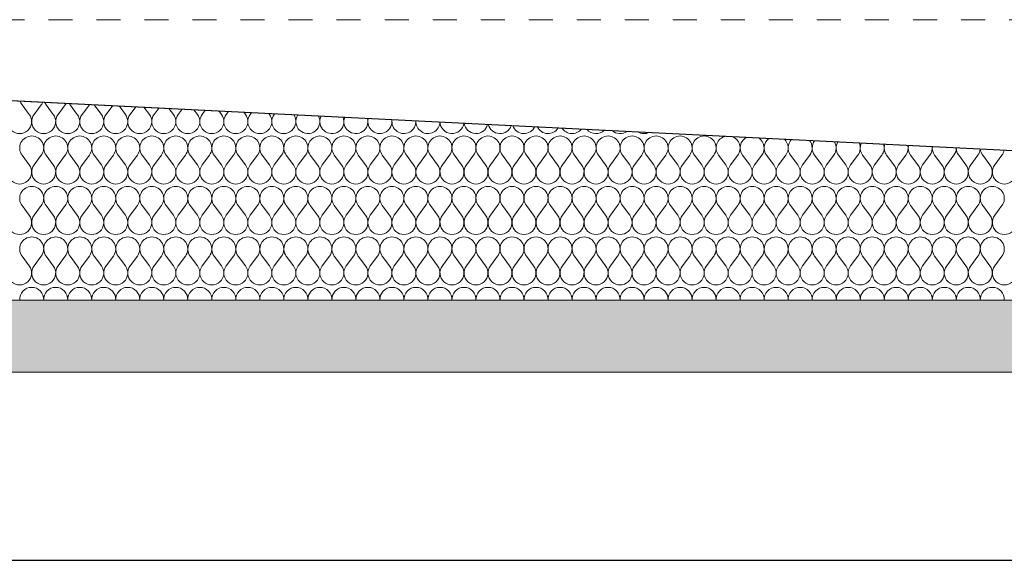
# Model space of a CAD drawing. Extents: x 1621802 to 1789819, y -272404 to -112799.
# Tile 10 of 11: x 1739100 to 1763700, y -140436 to -126936. Entities that reach past the tile are written whole.
import ezdxf

# ---------------------------------------------------------------- set-up
doc = ezdxf.new("R2010")
doc.units = 0
doc.header["$MEASUREMENT"] = 0
doc.linetypes.add('Przerywana krótka', pattern=[1200, 600, -600])
doc.linetypes.add('Wipeout_Contour', pattern=[10000, 0, -10000])
doc.layers.add('810-G Ogólne', color=7, linetype='Continuous')
doc.layers.add('OPIS_NPS_OKRĄG', color=7, linetype='Continuous')

# ---------------------------------------------------------------- blocks, each defined once
blk = doc.blocks.new('*X1')
at = {"layer": '810-G Ogólne', "color": 38, "linetype": 'Continuous', "lineweight": 13}
for p, q in [((1739340, -129300), (1739160, -129060)), ((1739460, -129300), (1739640, -129060)), ((1739940, -129300), (1739760, -129060)), ((1740060, -129300), (1740240, -129060)), ((1740540, -129300), (1740360, -129060)), ((1740660, -129300), (1740840, -129060)), ((1741140, -129300), (1740960, -129060)), ((1741260, -129300), (1741424, -129081)), ((1741740, -129300), (1741582, -129089)), ((1741860, -129300), (1742002, -129110)), ((1742340, -129300), (1742205, -129120)), ((1742460, -129300), (1742581, -129139)), ((1742940, -129300), (1742829, -129152)), ((1743060, -129300), (1743159, -129168)), ((1743540, -129300), (1743452, -129183)), ((1743660, -129300), (1743737, -129197)), ((1744140, -129300), (1744075, -129214)), ((1744260, -129300), (1744316, -129226)), ((1744740, -129300), (1744699, -129245)), ((1744860, -129300), (1744894, -129255)), ((1745340, -129300), (1745322, -129276)), ((1745460, -129300), (1745472, -129284)), ((1739340, -130560), (1739160, -130320)), ((1739460, -130560), (1739640, -130320)), ((1739940, -130560), (1739760, -130320)), ((1740060, -130560), (1740240, -130320)), ((1740540, -130560), (1740360, -130320)), ((1740660, -130560), (1740840, -130320)), ((1741140, -130560), (1740960, -130320)), ((1741260, -130560), (1741440, -130320)), ((1741740, -130560), (1741560, -130320)), ((1741860, -130560), (1742040, -130320)), ((1742340, -130560), (1742160, -130320)), ((1742460, -130560), (1742640, -130320)), ((1742940, -130560), (1742760, -130320)), ((1743060, -130560), (1743240, -130320)), ((1743540, -130560), (1743360, -130320)), ((1743660, -130560), (1743840, -130320)), ((1744140, -130560), (1743960, -130320)), ((1744260, -130560), (1744440, -130320)), ((1744740, -130560), (1744560, -130320)), ((1744860, -130560), (1745040, -130320)), ((1745340, -130560), (1745160, -130320)), ((1745460, -130560), (1745640, -130320)), ((1745940, -130560), (1745760, -130320)), ((1746060, -130560), (1746240, -130320)), ((1746540, -130560), (1746360, -130320)), ((1746660, -130560), (1746840, -130320)), ((1747140, -130560), (1746960, -130320)), ((1747260, -130560), (1747440, -130320)), ((1747740, -130560), (1747560, -130320)), ((1747860, -130560), (1748040, -130320)), ((1748340, -130560), (1748160, -130320)), ((1748460, -130560), (1748640, -130320)), ((1748940, -130560), (1748760, -130320)), ((1749060, -130560), (1749240, -130320)), ((1749540, -130560), (1749360, -130320)), ((1749660, -130560), (1749840, -130320)), ((1750140, -130560), (1749960, -130320)), ((1750260, -130560), (1750440, -130320)), ((1750740, -130560), (1750560, -130320)), ((1750860, -130560), (1751040, -130320)), ((1751340, -130560), (1751160, -130320)), ((1751460, -130560), (1751640, -130320)), ((1751940, -130560), (1751760, -130320)), ((1752060, -130560), (1752240, -130320)), ((1752540, -130560), (1752360, -130320)), ((1752660, -130560), (1752840, -130320)), ((1753140, -130560), (1752960, -130320)), ((1753260, -130560), (1753440, -130320)), ((1753740, -130560), (1753560, -130320)), ((1753860, -130560), (1754040, -130320)), ((1754340, -130560), (1754160, -130320)), ((1754460, -130560), (1754640, -130320)), ((1754940, -130560), (1754760, -130320)), ((1755060, -130560), (1755240, -130320)), ((1755540, -130560), (1755360, -130320)), ((1755660, -130560), (1755840, -130320)), ((1756140, -130560), (1755960, -130320)), ((1756260, -130560), (1756440, -130320)), ((1756740, -130560), (1756560, -130320)), ((1756860, -130560), (1757040, -130320)), ((1757340, -130560), (1757160, -130320)), ((1757460, -130560), (1757640, -130320)), ((1757940, -130560), (1757760, -130320)), ((1758060, -130560), (1758240, -130320)), ((1758540, -130560), (1758360, -130320)), ((1758660, -130560), (1758840, -130320)), ((1759140, -130560), (1758960, -130320)), ((1759260, -130560), (1759440, -130320)), ((1759740, -130560), (1759560, -130320)), ((1759860, -130560), (1760040, -130320)), ((1760340, -130560), (1760160, -130320)), ((1760460, -130560), (1760640, -130320)), ((1760940, -130560), (1760760, -130320)), ((1761060, -130560), (1761240, -130320)), ((1761540, -130560), (1761360, -130320)), ((1761660, -130560), (1761840, -130320)), ((1762140, -130560), (1761960, -130320)), ((1762260, -130560), (1762440, -130320)), ((1762740, -130560), (1762560, -130320)), ((1762860, -130560), (1763040, -130320)), ((1763340, -130560), (1763160, -130320)), ((1763460, -130560), (1763640, -130320)), ((1739340, -131820), (1739160, -131580)), ((1739460, -131820), (1739640, -131580)), ((1739940, -131820), (1739760, -131580)), ((1740060, -131820), (1740240, -131580)), ((1740540, -131820), (1740360, -131580)), ((1740660, -131820), (1740840, -131580)), ((1741140, -131820), (1740960, -131580)), ((1741260, -131820), (1741440, -131580)), ((1741740, -131820), (1741560, -131580)), ((1741860, -131820), (1742040, -131580)), ((1742340, -131820), (1742160, -131580)), ((1742460, -131820), (1742640, -131580)), ((1742940, -131820), (1742760, -131580)), ((1743060, -131820), (1743240, -131580)), ((1743540, -131820), (1743360, -131580)), ((1743660, -131820), (1743840, -131580)), ((1744140, -131820), (1743960, -131580)), ((1744260, -131820), (1744440, -131580)), ((1744740, -131820), (1744560, -131580)), ((1744860, -131820), (1745040, -131580)), ((1745340, -131820), (1745160, -131580)), ((1745460, -131820), (1745640, -131580)), ((1745940, -131820), (1745760, -131580)), ((1746060, -131820), (1746240, -131580)), ((1746540, -131820), (1746360, -131580)), ((1746660, -131820), (1746840, -131580)), ((1747140, -131820), (1746960, -131580)), ((1747260, -131820), (1747440, -131580)), ((1747740, -131820), (1747560, -131580)), ((1747860, -131820), (1748040, -131580)), ((1748340, -131820), (1748160, -131580)), ((1748460, -131820), (1748640, -131580)), ((1748940, -131820), (1748760, -131580)), ((1749060, -131820), (1749240, -131580)), ((1749540, -131820), (1749360, -131580)), ((1749660, -131820), (1749840, -131580)), ((1750140, -131820), (1749960, -131580)), ((1750260, -131820), (1750440, -131580)), ((1750740, -131820), (1750560, -131580)), ((1750860, -131820), (1751040, -131580)), ((1751340, -131820), (1751160, -131580)), ((1751460, -131820), (1751640, -131580)), ((1751940, -131820), (1751760, -131580)), ((1752060, -131820), (1752240, -131580)), ((1752540, -131820), (1752360, -131580)), ((1752660, -131820), (1752840, -131580)), ((1753140, -131820), (1752960, -131580)), ((1753260, -131820), (1753440, -131580)), ((1753740, -131820), (1753560, -131580)), ((1753860, -131820), (1754040, -131580)), ((1754340, -131820), (1754160, -131580)), ((1754460, -131820), (1754640, -131580)), ((1754940, -131820), (1754760, -131580)), ((1755060, -131820), (1755240, -131580)), ((1755540, -131820), (1755360, -131580)), ((1755660, -131820), (1755840, -131580)), ((1756140, -131820), (1755960, -131580)), ((1756260, -131820), (1756440, -131580)), ((1756740, -131820), (1756560, -131580)), ((1756860, -131820), (1757040, -131580)), ((1757340, -131820), (1757160, -131580)), ((1757460, -131820), (1757640, -131580)), ((1757940, -131820), (1757760, -131580)), ((1758060, -131820), (1758240, -131580)), ((1758540, -131820), (1758360, -131580)), ((1758660, -131820), (1758840, -131580)), ((1759140, -131820), (1758960, -131580)), ((1759260, -131820), (1759440, -131580)), ((1759740, -131820), (1759560, -131580)), ((1759860, -131820), (1760040, -131580)), ((1760340, -131820), (1760160, -131580)), ((1760460, -131820), (1760640, -131580)), ((1760940, -131820), (1760760, -131580)), ((1761060, -131820), (1761240, -131580)), ((1761540, -131820), (1761360, -131580)), ((1761660, -131820), (1761840, -131580)), ((1762140, -131820), (1761960, -131580)), ((1762260, -131820), (1762440, -131580)), ((1762740, -131820), (1762560, -131580)), ((1762860, -131820), (1763040, -131580)), ((1763340, -131820), (1763160, -131580)), ((1763460, -131820), (1763640, -131580)), ((1739340, -133080), (1739160, -132840)), ((1739460, -133080), (1739640, -132840)), ((1739940, -133080), (1739760, -132840)), ((1740060, -133080), (1740240, -132840)), ((1740540, -133080), (1740360, -132840)), ((1740660, -133080), (1740840, -132840)), ((1741140, -133080), (1740960, -132840)), ((1741260, -133080), (1741440, -132840)), ((1741740, -133080), (1741560, -132840)), ((1741860, -133080), (1742040, -132840)), ((1742340, -133080), (1742160, -132840)), ((1742460, -133080), (1742640, -132840)), ((1742940, -133080), (1742760, -132840)), ((1743060, -133080), (1743240, -132840)), ((1743540, -133080), (1743360, -132840)), ((1743660, -133080), (1743840, -132840)), ((1744140, -133080), (1743960, -132840)), ((1744260, -133080), (1744440, -132840)), ((1744740, -133080), (1744560, -132840)), ((1744860, -133080), (1745040, -132840)), ((1745340, -133080), (1745160, -132840)), ((1745460, -133080), (1745640, -132840)), ((1745940, -133080), (1745760, -132840)), ((1746060, -133080), (1746240, -132840)), ((1746540, -133080), (1746360, -132840)), ((1746660, -133080), (1746840, -132840)), ((1747140, -133080), (1746960, -132840)), ((1747260, -133080), (1747440, -132840)), ((1747740, -133080), (1747560, -132840)), ((1747860, -133080), (1748040, -132840)), ((1748340, -133080), (1748160, -132840)), ((1748460, -133080), (1748640, -132840)), ((1748940, -133080), (1748760, -132840)), ((1749060, -133080), (1749240, -132840)), ((1749540, -133080), (1749360, -132840)), ((1749660, -133080), (1749840, -132840)), ((1750140, -133080), (1749960, -132840)), ((1750260, -133080), (1750440, -132840)), ((1750740, -133080), (1750560, -132840)), ((1750860, -133080), (1751040, -132840)), ((1751340, -133080), (1751160, -132840)), ((1751460, -133080), (1751640, -132840)), ((1751940, -133080), (1751760, -132840)), ((1752060, -133080), (1752240, -132840)), ((1752540, -133080), (1752360, -132840)), ((1752660, -133080), (1752840, -132840)), ((1753140, -133080), (1752960, -132840)), ((1753260, -133080), (1753440, -132840)), ((1753740, -133080), (1753560, -132840)), ((1753860, -133080), (1754040, -132840)), ((1754340, -133080), (1754160, -132840)), ((1754460, -133080), (1754640, -132840)), ((1754940, -133080), (1754760, -132840)), ((1755060, -133080), (1755240, -132840)), ((1755540, -133080), (1755360, -132840)), ((1755660, -133080), (1755840, -132840)), ((1756140, -133080), (1755960, -132840)), ((1756260, -133080), (1756440, -132840)), ((1756740, -133080), (1756560, -132840)), ((1756860, -133080), (1757040, -132840)), ((1757340, -133080), (1757160, -132840)), ((1757460, -133080), (1757640, -132840)), ((1757940, -133080), (1757760, -132840)), ((1758060, -133080), (1758240, -132840)), ((1758540, -133080), (1758360, -132840)), ((1758660, -133080), (1758840, -132840)), ((1759140, -133080), (1758960, -132840)), ((1759260, -133080), (1759440, -132840)), ((1759740, -133080), (1759560, -132840)), ((1759860, -133080), (1760040, -132840)), ((1760340, -133080), (1760160, -132840)), ((1760460, -133080), (1760640, -132840)), ((1760940, -133080), (1760760, -132840)), ((1761060, -133080), (1761240, -132840)), ((1761540, -133080), (1761360, -132840)), ((1761660, -133080), (1761840, -132840)), ((1762140, -133080), (1761960, -132840)), ((1762260, -133080), (1762440, -132840)), ((1762740, -133080), (1762560, -132840)), ((1762860, -133080), (1763040, -132840)), ((1763340, -133080), (1763160, -132840)), ((1763460, -133080), (1763640, -132840))]:
    blk.add_line(p, q, dxfattribs=at)
for centre, start, end in [((1739400, -128880), 196.6195, 216.8699), ((1739400, -128880), 323.1301, 337.6557), ((1740000, -128880), 202.8202, 216.8699), ((1740000, -128880), 323.1301, 331.455), ((1740600, -128880), 209.3636, 216.8699), ((1740600, -128880), 323.1301, 324.9116), ((1741200, -128880), 216.4194, 216.8699), ((1739100, -129480), 143.1301, 36.8699), ((1739700, -129480), 143.1301, 36.8699), ((1740300, -129480), 143.1301, 36.8699), ((1740900, -129480), 143.1301, 36.8699), ((1741500, -129480), 143.1301, 36.8699), ((1742100, -129480), 143.1301, 36.8699), ((1742700, -129480), 143.1301, 36.8699), ((1743300, -129480), 143.1301, 36.8699), ((1743900, -129480), 143.1301, 36.8699), ((1744500, -129480), 143.1301, 36.8699), ((1745100, -129480), 143.1301, 36.8699), ((1745700, -129480), 143.1301, 35.1117), ((1746300, -129480), 146.1114, 28.1638), ((1746900, -129480), 152.5834, 21.6918), ((1747500, -129480), 158.7358, 15.5394), ((1748100, -129480), 164.6749, 9.6003), ((1748700, -129480), 170.4804, 3.7948), ((1749300, -129480), 176.2178, 358.0574), ((1749900, -129480), 181.9459, 352.3293), ((1750500, -129480), 187.7228, 346.5524), ((1751100, -129480), 193.6111, 340.6641), ((1751700, -129480), 199.685, 334.5902), ((1752300, -129480), 206.0402, 328.235), ((1739400, -130140), 90, 216.8699), ((1739400, -130140), 323.1301, 90), ((1740000, -130140), 90, 216.8699), ((1740000, -130140), 323.1301, 90), ((1740600, -130140), 90, 216.8699), ((1740600, -130140), 323.1301, 90), ((1741200, -130140), 90, 216.8699), ((1741200, -130140), 323.1301, 90), ((1741800, -130140), 90, 216.8699), ((1741800, -130140), 323.1301, 90), ((1742400, -130140), 90, 216.8699), ((1742400, -130140), 323.1301, 90), ((1743000, -130140), 90, 216.8699), ((1743000, -130140), 323.1301, 90), ((1743600, -130140), 90, 216.8699), ((1743600, -130140), 323.1301, 90), ((1744200, -130140), 90, 216.8699), ((1744200, -130140), 323.1301, 90), ((1744800, -130140), 90, 216.8699), ((1744800, -130140), 323.1301, 90), ((1745400, -130140), 90, 216.8699), ((1745400, -130140), 323.1301, 90), ((1746000, -130140), 90, 216.8699), ((1746000, -130140), 323.1301, 90), ((1746600, -130140), 90, 216.8699), ((1746600, -130140), 323.1301, 90), ((1747200, -130140), 90, 216.8699), ((1747200, -130140), 323.1301, 90), ((1747800, -130140), 90, 216.8699), ((1747800, -130140), 323.1301, 90), ((1748400, -130140), 90, 216.8699), ((1748400, -130140), 323.1301, 90), ((1749000, -130140), 90, 216.8699), ((1749000, -130140), 323.1301, 90), ((1749600, -130140), 90, 216.8699), ((1749600, -130140), 323.1301, 90), ((1750200, -130140), 90, 216.8699), ((1750200, -130140), 323.1301, 90), ((1750800, -130140), 90, 216.8699), ((1750800, -130140), 323.1301, 90), ((1751400, -130140), 90, 216.8699), ((1751400, -130140), 323.1301, 90), ((1752000, -130140), 90, 216.8699), ((1752000, -130140), 323.1301, 90), ((1752600, -130140), 90, 216.8699), ((1752600, -130140), 323.1301, 90), ((1752900, -129480), 212.8134, 321.4618), ((1753200, -130140), 90, 216.8699), ((1753200, -130140), 323.1301, 90), ((1753500, -129480), 220.2218, 314.0533), ((1753800, -130140), 90, 216.8699), ((1753800, -130140), 323.1301, 90), ((1754100, -129480), 228.6689, 305.6063), ((1754400, -130140), 90, 216.8699), ((1754400, -130140), 323.1301, 90), ((1754700, -129480), 239.1225, 295.1527), ((1755000, -130140), 90, 216.8699), ((1755000, -130140), 323.1301, 90), ((1755300, -129480), 256.4642, 277.811), ((1755600, -130140), 90, 216.8699), ((1755600, -130140), 323.1301, 90), ((1756200, -130140), 90, 216.8699), ((1756200, -130140), 323.1301, 90), ((1756800, -130140), 102.37, 216.8699), ((1756800, -130140), 323.1301, 71.9052), ((1757400, -130140), 117.2557, 216.8699), ((1757400, -130140), 323.1301, 57.0195), ((1758000, -130140), 127.2201, 216.8699), ((1758000, -130140), 323.1301, 47.0551), ((1758600, -130140), 135.4367, 216.8699), ((1758600, -130140), 323.1301, 38.8385), ((1759200, -130140), 142.7098, 216.8699), ((1759200, -130140), 323.1301, 31.5654), ((1759800, -130140), 149.3955, 216.8699), ((1759800, -130140), 323.1301, 24.8797), ((1760400, -130140), 155.692, 216.8699), ((1760400, -130140), 323.1301, 18.5831), ((1761000, -130140), 161.7266, 216.8699), ((1761000, -130140), 323.1301, 12.5486), ((1761600, -130140), 167.59, 216.8699), ((1761600, -130140), 323.1301, 6.6852), ((1762200, -130140), 173.3538, 216.8699), ((1762200, -130140), 323.1301, 0.9214), ((1762800, -130140), 179.0794, 216.8699), ((1762800, -130140), 323.1301, 355.1958), ((1763400, -130140), 184.8245, 216.8699), ((1763400, -130140), 323.1301, 349.4507), ((1739100, -130740), 143.1301, 36.8699), ((1739700, -130740), 143.1301, 36.8699), ((1740300, -130740), 143.1301, 36.8699), ((1740900, -130740), 143.1301, 36.8699), ((1741500, -130740), 143.1301, 36.8699), ((1742100, -130740), 143.1301, 36.8699), ((1742700, -130740), 143.1301, 36.8699), ((1743300, -130740), 143.1301, 36.8699), ((1743900, -130740), 143.1301, 36.8699), ((1744500, -130740), 143.1301, 36.8699), ((1745100, -130740), 143.1301, 36.8699), ((1745700, -130740), 143.1301, 36.8699), ((1746300, -130740), 143.1301, 36.8699), ((1746900, -130740), 143.1301, 36.8699), ((1747500, -130740), 143.1301, 36.8699), ((1748100, -130740), 143.1301, 36.8699), ((1748700, -130740), 143.1301, 36.8699), ((1749300, -130740), 143.1301, 36.8699), ((1749900, -130740), 143.1301, 36.8699), ((1750500, -130740), 143.1301, 36.8699), ((1751100, -130740), 143.1301, 36.8699), ((1751700, -130740), 143.1301, 36.8699), ((1752300, -130740), 143.1301, 36.8699), ((1752900, -130740), 143.1301, 36.8699), ((1753500, -130740), 143.1301, 36.8699), ((1754100, -130740), 143.1301, 36.8699), ((1754700, -130740), 143.1301, 36.8699), ((1755300, -130740), 143.1301, 36.8699), ((1755900, -130740), 143.1301, 36.8699), ((1756500, -130740), 143.1301, 36.8699), ((1757100, -130740), 143.1301, 36.8699), ((1757700, -130740), 143.1301, 36.8699), ((1758300, -130740), 143.1301, 36.8699), ((1758900, -130740), 143.1301, 36.8699), ((1759500, -130740), 143.1301, 36.8699), ((1760100, -130740), 143.1301, 36.8699), ((1760700, -130740), 143.1301, 36.8699), ((1761300, -130740), 143.1301, 36.8699), ((1761900, -130740), 143.1301, 36.8699), ((1762500, -130740), 143.1301, 36.8699), ((1763100, -130740), 143.1301, 36.8699), ((1763700, -130740), 143.1301, 36.8699), ((1739400, -131400), 90, 216.8699), ((1739400, -131400), 323.1301, 90), ((1740000, -131400), 90, 216.8699), ((1740000, -131400), 323.1301, 90), ((1740600, -131400), 90, 216.8699), ((1740600, -131400), 323.1301, 90), ((1741200, -131400), 90, 216.8699), ((1741200, -131400), 323.1301, 90), ((1741800, -131400), 90, 216.8699), ((1741800, -131400), 323.1301, 90), ((1742400, -131400), 90, 216.8699), ((1742400, -131400), 323.1301, 90), ((1743000, -131400), 90, 216.8699), ((1743000, -131400), 323.1301, 90), ((1743600, -131400), 90, 216.8699), ((1743600, -131400), 323.1301, 90), ((1744200, -131400), 90, 216.8699), ((1744200, -131400), 323.1301, 90), ((1744800, -131400), 90, 216.8699), ((1744800, -131400), 323.1301, 90), ((1745400, -131400), 90, 216.8699), ((1745400, -131400), 323.1301, 90), ((1746000, -131400), 90, 216.8699), ((1746000, -131400), 323.1301, 90), ((1746600, -131400), 90, 216.8699), ((1746600, -131400), 323.1301, 90), ((1747200, -131400), 90, 216.8699), ((1747200, -131400), 323.1301, 90), ((1747800, -131400), 90, 216.8699), ((1747800, -131400), 323.1301, 90), ((1748400, -131400), 90, 216.8699), ((1748400, -131400), 323.1301, 90), ((1749000, -131400), 90, 216.8699), ((1749000, -131400), 323.1301, 90), ((1749600, -131400), 90, 216.8699), ((1749600, -131400), 323.1301, 90), ((1750200, -131400), 90, 216.8699), ((1750200, -131400), 323.1301, 90), ((1750800, -131400), 90, 216.8699), ((1750800, -131400), 323.1301, 90), ((1751400, -131400), 90, 216.8699), ((1751400, -131400), 323.1301, 90), ((1752000, -131400), 90, 216.8699), ((1752000, -131400), 323.1301, 90), ((1752600, -131400), 90, 216.8699), ((1752600, -131400), 323.1301, 90), ((1753200, -131400), 90, 216.8699), ((1753200, -131400), 323.1301, 90), ((1753800, -131400), 90, 216.8699), ((1753800, -131400), 323.1301, 90), ((1754400, -131400), 90, 216.8699), ((1754400, -131400), 323.1301, 90), ((1755000, -131400), 90, 216.8699), ((1755000, -131400), 323.1301, 90), ((1755600, -131400), 90, 216.8699), ((1755600, -131400), 323.1301, 90), ((1756200, -131400), 90, 216.8699), ((1756200, -131400), 323.1301, 90), ((1756800, -131400), 90, 216.8699), ((1756800, -131400), 323.1301, 90), ((1757400, -131400), 90, 216.8699), ((1757400, -131400), 323.1301, 90), ((1758000, -131400), 90, 216.8699), ((1758000, -131400), 323.1301, 90), ((1758600, -131400), 90, 216.8699), ((1758600, -131400), 323.1301, 90), ((1759200, -131400), 90, 216.8699), ((1759200, -131400), 323.1301, 90), ((1759800, -131400), 90, 216.8699), ((1759800, -131400), 323.1301, 90), ((1760400, -131400), 90, 216.8699), ((1760400, -131400), 323.1301, 90), ((1761000, -131400), 90, 216.8699), ((1761000, -131400), 323.1301, 90), ((1761600, -131400), 90, 216.8699), ((1761600, -131400), 323.1301, 90), ((1762200, -131400), 90, 216.8699), ((1762200, -131400), 323.1301, 90), ((1762800, -131400), 90, 216.8699), ((1762800, -131400), 323.1301, 90), ((1763400, -131400), 90, 216.8699), ((1763400, -131400), 323.1301, 90), ((1739100, -132000), 143.1301, 36.8699), ((1739700, -132000), 143.1301, 36.8699), ((1740300, -132000), 143.1301, 36.8699), ((1740900, -132000), 143.1301, 36.8699), ((1741500, -132000), 143.1301, 36.8699), ((1742100, -132000), 143.1301, 36.8699), ((1742700, -132000), 143.1301, 36.8699), ((1743300, -132000), 143.1301, 36.8699), ((1743900, -132000), 143.1301, 36.8699), ((1744500, -132000), 143.1301, 36.8699), ((1745100, -132000), 143.1301, 36.8699), ((1745700, -132000), 143.1301, 36.8699), ((1746300, -132000), 143.1301, 36.8699), ((1746900, -132000), 143.1301, 36.8699), ((1747500, -132000), 143.1301, 36.8699), ((1748100, -132000), 143.1301, 36.8699), ((1748700, -132000), 143.1301, 36.8699), ((1749300, -132000), 143.1301, 36.8699), ((1749900, -132000), 143.1301, 36.8699), ((1750500, -132000), 143.1301, 36.8699), ((1751100, -132000), 143.1301, 36.8699), ((1751700, -132000), 143.1301, 36.8699), ((1752300, -132000), 143.1301, 36.8699), ((1752900, -132000), 143.1301, 36.8699), ((1753500, -132000), 143.1301, 36.8699), ((1754100, -132000), 143.1301, 36.8699), ((1754700, -132000), 143.1301, 36.8699), ((1755300, -132000), 143.1301, 36.8699), ((1755900, -132000), 143.1301, 36.8699), ((1756500, -132000), 143.1301, 36.8699), ((1757100, -132000), 143.1301, 36.8699), ((1757700, -132000), 143.1301, 36.8699), ((1758300, -132000), 143.1301, 36.8699), ((1758900, -132000), 143.1301, 36.8699), ((1759500, -132000), 143.1301, 36.8699), ((1760100, -132000), 143.1301, 36.8699), ((1760700, -132000), 143.1301, 36.8699), ((1761300, -132000), 143.1301, 36.8699), ((1761900, -132000), 143.1301, 36.8699), ((1762500, -132000), 143.1301, 36.8699), ((1763100, -132000), 143.1301, 36.8699), ((1763700, -132000), 143.1301, 36.8699), ((1739400, -132660), 90, 216.8699), ((1739400, -132660), 323.1301, 90), ((1740000, -132660), 90, 216.8699), ((1740000, -132660), 323.1301, 90), ((1740600, -132660), 90, 216.8699), ((1740600, -132660), 323.1301, 90), ((1741200, -132660), 90, 216.8699), ((1741200, -132660), 323.1301, 90), ((1741800, -132660), 90, 216.8699), ((1741800, -132660), 323.1301, 90), ((1742400, -132660), 90, 216.8699), ((1742400, -132660), 323.1301, 90), ((1743000, -132660), 90, 216.8699), ((1743000, -132660), 323.1301, 90), ((1743600, -132660), 90, 216.8699), ((1743600, -132660), 323.1301, 90), ((1744200, -132660), 90, 216.8699), ((1744200, -132660), 323.1301, 90), ((1744800, -132660), 90, 216.8699), ((1744800, -132660), 323.1301, 90), ((1745400, -132660), 90, 216.8699), ((1745400, -132660), 323.1301, 90), ((1746000, -132660), 90, 216.8699), ((1746000, -132660), 323.1301, 90), ((1746600, -132660), 90, 216.8699), ((1746600, -132660), 323.1301, 90), ((1747200, -132660), 90, 216.8699), ((1747200, -132660), 323.1301, 90), ((1747800, -132660), 90, 216.8699), ((1747800, -132660), 323.1301, 90), ((1748400, -132660), 90, 216.8699), ((1748400, -132660), 323.1301, 90), ((1749000, -132660), 90, 216.8699), ((1749000, -132660), 323.1301, 90), ((1749600, -132660), 90, 216.8699), ((1749600, -132660), 323.1301, 90), ((1750200, -132660), 90, 216.8699), ((1750200, -132660), 323.1301, 90), ((1750800, -132660), 90, 216.8699), ((1750800, -132660), 323.1301, 90), ((1751400, -132660), 90, 216.8699), ((1751400, -132660), 323.1301, 90), ((1752000, -132660), 90, 216.8699), ((1752000, -132660), 323.1301, 90), ((1752600, -132660), 90, 216.8699), ((1752600, -132660), 323.1301, 90), ((1753200, -132660), 90, 216.8699), ((1753200, -132660), 323.1301, 90), ((1753800, -132660), 90, 216.8699), ((1753800, -132660), 323.1301, 90), ((1754400, -132660), 90, 216.8699), ((1754400, -132660), 323.1301, 90), ((1755000, -132660), 90, 216.8699), ((1755000, -132660), 323.1301, 90), ((1755600, -132660), 90, 216.8699), ((1755600, -132660), 323.1301, 90), ((1756200, -132660), 90, 216.8699), ((1756200, -132660), 323.1301, 90), ((1756800, -132660), 90, 216.8699), ((1756800, -132660), 323.1301, 90), ((1757400, -132660), 90, 216.8699), ((1757400, -132660), 323.1301, 90), ((1758000, -132660), 90, 216.8699), ((1758000, -132660), 323.1301, 90), ((1758600, -132660), 90, 216.8699), ((1758600, -132660), 323.1301, 90), ((1759200, -132660), 90, 216.8699), ((1759200, -132660), 323.1301, 90), ((1759800, -132660), 90, 216.8699), ((1759800, -132660), 323.1301, 90), ((1760400, -132660), 90, 216.8699), ((1760400, -132660), 323.1301, 90), ((1761000, -132660), 90, 216.8699), ((1761000, -132660), 323.1301, 90), ((1761600, -132660), 90, 216.8699), ((1761600, -132660), 323.1301, 90), ((1762200, -132660), 90, 216.8699), ((1762200, -132660), 323.1301, 90), ((1762800, -132660), 90, 216.8699), ((1762800, -132660), 323.1301, 90), ((1763400, -132660), 90, 216.8699), ((1763400, -132660), 323.1301, 90), ((1739100, -133260), 143.1301, 36.8699), ((1739700, -133260), 143.1301, 36.8699), ((1740300, -133260), 143.1301, 36.8699), ((1740900, -133260), 143.1301, 36.8699), ((1741500, -133260), 143.1301, 36.8699), ((1742100, -133260), 143.1301, 36.8699), ((1742700, -133260), 143.1301, 36.8699), ((1743300, -133260), 143.1301, 36.8699), ((1743900, -133260), 143.1301, 36.8699), ((1744500, -133260), 143.1301, 36.8699), ((1745100, -133260), 143.1301, 36.8699), ((1745700, -133260), 143.1301, 36.8699), ((1746300, -133260), 143.1301, 36.8699), ((1746900, -133260), 143.1301, 36.8699), ((1747500, -133260), 143.1301, 36.8699), ((1748100, -133260), 143.1301, 36.8699), ((1748700, -133260), 143.1301, 36.8699), ((1749300, -133260), 143.1301, 36.8699), ((1749900, -133260), 143.1301, 36.8699), ((1750500, -133260), 143.1301, 36.8699), ((1751100, -133260), 143.1301, 36.8699), ((1751700, -133260), 143.1301, 36.8699), ((1752300, -133260), 143.1301, 36.8699), ((1752900, -133260), 143.1301, 36.8699), ((1753500, -133260), 143.1301, 36.8699), ((1754100, -133260), 143.1301, 36.8699), ((1754700, -133260), 143.1301, 36.8699), ((1755300, -133260), 143.1301, 36.8699), ((1755900, -133260), 143.1301, 36.8699), ((1756500, -133260), 143.1301, 36.8699), ((1757100, -133260), 143.1301, 36.8699), ((1757700, -133260), 143.1301, 36.8699), ((1758300, -133260), 143.1301, 36.8699), ((1758900, -133260), 143.1301, 36.8699), ((1759500, -133260), 143.1301, 36.8699), ((1760100, -133260), 143.1301, 36.8699), ((1760700, -133260), 143.1301, 36.8699), ((1761300, -133260), 143.1301, 36.8699), ((1761900, -133260), 143.1301, 36.8699), ((1762500, -133260), 143.1301, 36.8699), ((1763100, -133260), 143.1301, 36.8699), ((1763700, -133260), 143.1301, 36.8699), ((1739400, -133920), 90, 183.082), ((1739400, -133920), 356.918, 90), ((1740000, -133920), 90, 183.082), ((1740000, -133920), 356.918, 90), ((1740600, -133920), 90, 183.082), ((1740600, -133920), 356.918, 90), ((1741200, -133920), 90, 183.082), ((1741200, -133920), 356.918, 90), ((1741800, -133920), 90, 183.082), ((1741800, -133920), 356.918, 90), ((1742400, -133920), 90, 183.082), ((1742400, -133920), 356.918, 90), ((1743000, -133920), 90, 183.082), ((1743000, -133920), 356.918, 90), ((1743600, -133920), 90, 183.082), ((1743600, -133920), 356.918, 90), ((1744200, -133920), 90, 183.082), ((1744200, -133920), 356.918, 90), ((1744800, -133920), 90, 183.082), ((1744800, -133920), 356.918, 90), ((1745400, -133920), 90, 183.082), ((1745400, -133920), 356.918, 90), ((1746000, -133920), 90, 183.082), ((1746000, -133920), 356.918, 90), ((1746600, -133920), 90, 183.082), ((1746600, -133920), 356.918, 90), ((1747200, -133920), 90, 183.082), ((1747200, -133920), 356.918, 90), ((1747800, -133920), 90, 183.082), ((1747800, -133920), 356.918, 90), ((1748400, -133920), 90, 183.082), ((1748400, -133920), 356.918, 90), ((1749000, -133920), 90, 183.082), ((1749000, -133920), 356.918, 90), ((1749600, -133920), 90, 183.082), ((1749600, -133920), 356.918, 90), ((1750200, -133920), 90, 183.082), ((1750200, -133920), 356.918, 90), ((1750800, -133920), 90, 183.082), ((1750800, -133920), 356.918, 90), ((1751400, -133920), 90, 183.082), ((1751400, -133920), 356.918, 90), ((1752000, -133920), 90, 183.082), ((1752000, -133920), 356.918, 90), ((1752600, -133920), 90, 183.082), ((1752600, -133920), 356.918, 90), ((1753200, -133920), 90, 183.082), ((1753200, -133920), 356.918, 90), ((1753800, -133920), 90, 183.082), ((1753800, -133920), 356.918, 90), ((1754400, -133920), 90, 183.082), ((1754400, -133920), 356.918, 90), ((1755000, -133920), 90, 183.082), ((1755000, -133920), 356.918, 90), ((1755600, -133920), 90, 183.082), ((1755600, -133920), 356.918, 90), ((1756200, -133920), 90, 183.082), ((1756200, -133920), 356.918, 90), ((1756800, -133920), 90, 183.082), ((1756800, -133920), 356.918, 90), ((1757400, -133920), 90, 183.082), ((1757400, -133920), 356.918, 90), ((1758000, -133920), 90, 183.082), ((1758000, -133920), 356.918, 90), ((1758600, -133920), 90, 183.082), ((1758600, -133920), 356.918, 90), ((1759200, -133920), 90, 183.082), ((1759200, -133920), 356.918, 90), ((1759800, -133920), 90, 183.082), ((1759800, -133920), 356.918, 90), ((1760400, -133920), 90, 183.082), ((1760400, -133920), 356.918, 90), ((1761000, -133920), 90, 183.082), ((1761000, -133920), 356.918, 90), ((1761600, -133920), 90, 183.082), ((1761600, -133920), 356.918, 90), ((1762200, -133920), 90, 183.082), ((1762200, -133920), 356.918, 90), ((1762800, -133920), 90, 183.082), ((1762800, -133920), 356.918, 90), ((1763400, -133920), 90, 183.082), ((1763400, -133920), 356.918, 90)]:
    blk.add_arc(centre, 300, start, end, dxfattribs=at)

msp = doc.modelspace()

# ---------------------------------------------------------------- linework, layer by layer
at = {"layer": '810-G Ogólne', "color": 22, "linetype": 'Continuous', "lineweight": 25}
msp.add_line((1639019, -140436.1), (1776133.5, -140436.1), dxfattribs=at)
at = {"layer": 'OPIS_NPS_OKRĄG', "color": 78, "linetype": 'Przerywana krótka', "lineweight": 13}
msp.add_line((1636619, -126936.1), (1788519, -126936.1), dxfattribs=at)

# ---------------------------------------------------------------- wipeouts: each hides what was drawn before it
at = {"color": 254, "linetype": 'Wipeout_Contour', "lineweight": 0, "ltscale": 6871517.90777415}
msp.add_wipeout([(1636619, -135736.1), (1788519, -135736.1), (1788519, -133936.1), (1636619, -133936.1)], dxfattribs=at).dxf.layer = '810-G Ogólne'

# ---------------------------------------------------------------- next in the draw order: hatches: boundary and pattern name
at = {"layer": '810-G Ogólne', "linetype": 'Continuous', "lineweight": 13}
h = msp.add_hatch(dxfattribs=at)
h.set_pattern_fill('Beton_zbrojony', color=38, style=0, pattern_type=2)
h.set_pattern_definition([(45, (0, 0), (-919.2388, 919.2388), []), (45, (-459.6, 459.6), (-919.2388, 919.2388), [975, -325])])
h.paths.add_polyline_path([(1636619, -135736.1), (1788519, -135736.1), (1788519, -133936.1), (1636619, -133936.1)])

# ---------------------------------------------------------------- next in the draw order: linework, layer by layer
at = {"layer": '810-G Ogólne', "color": 1, "linetype": 'Continuous', "lineweight": 13, "flags": 128}
msp.add_lwpolyline([(1636619, -135736.1), (1788519, -135736.1), (1788519, -133936.1), (1636619, -133936.1)], close=True, dxfattribs=at)

# ---------------------------------------------------------------- next in the draw order: wipeouts: each hides what was drawn before it
at = {"color": 254, "linetype": 'Wipeout_Contour', "lineweight": 0, "ltscale": 8588166.798031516}
msp.add_wipeout([(1636619, -133936.1), (1788519, -133936.1), (1788519, -131436.1), (1712569, -127638.6), (1636619, -131436.1)], dxfattribs=at).dxf.layer = '810-G Ogólne'

# ---------------------------------------------------------------- next in the draw order: linework, layer by layer
at = {"layer": '810-G Ogólne', "color": 22, "linetype": 'Continuous', "lineweight": 25}
msp.add_line((1712569, -127638.6), (1788519, -131436.1), dxfattribs=at)
at = {"layer": '810-G Ogólne', "color": 1, "linetype": 'Continuous', "lineweight": 13, "flags": 128}
msp.add_lwpolyline([(1636619, -133936.1), (1788519, -133936.1), (1788519, -131436.1), (1712569, -127638.6), (1636619, -131436.1)], close=True, dxfattribs=at)

# ---------------------------------------------------------------- next in the draw order: block references
at = {"layer": '810-G Ogólne', "color": 38, "linetype": 'Continuous', "lineweight": 13}
msp.add_blockref('*X1', (0, 0), dxfattribs=at)

doc.saveas('drawing.dxf')
